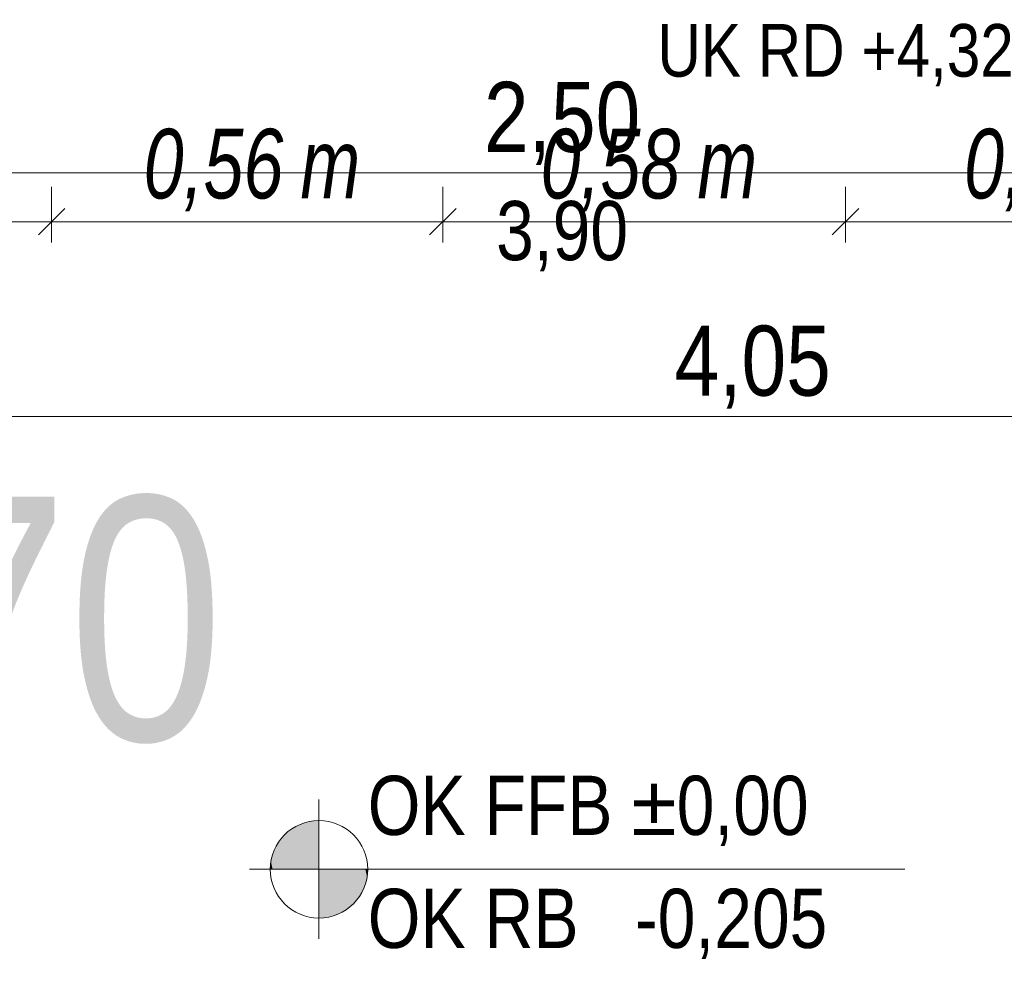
# Model space of a CAD drawing. Extents: x -620 to 300, y 62 to 1162.
# Tile 133 of 256: x -26 to 2, y 802 to 829. Entities that reach past the tile are written whole.
import ezdxf

# ---------------------------------------------------------------- set-up
doc = ezdxf.new("R2010")
doc.units = 0
doc.layers.get('0').update_dxf_attribs({"lineweight": 13})
for name, color, linetype, lineweight, true_color in [('--Bem innen', 9, 'Continuous', 13, 0x808080), ('00_Beschriftung UZ', 3, 'Continuous', 35, 0x00ff00), ('70 -76 Bemaßung- 2 Allgemein', 9, 'Continuous', 5, 0x808080), ('E_Aussparung Bemaßung', 5, 'Continuous', 9, 0x0000ff), ('E_Leerrohr_Detailnummer', 1, 'Continuous', 25, 0xff0000)]:
    doc.layers.add(name, color=color, linetype=linetype, lineweight=lineweight, true_color=true_color)
doc.layers.add('70 -72 Beschriftung- 5 Höhenkoten', color=7, linetype='Continuous', lineweight=15)
doc.styles.get("Standard").update_dxf_attribs({"font": 'ARIALN.TTF'})

# ---------------------------------------------------------------- blocks, each defined once
blk = doc.blocks.new('Referenz-A06G94XT8I')
at = {"layer": '70 -72 Beschriftung- 5 Höhenkoten', "color": 0, "linetype": 'Continuous', "lineweight": -2, "ltscale": 0.13}
for p, q in [((-17.48, 802.453), (-17.48, 806.453)), ((-17.48, 805.853), (-17.48, 804.453)), ((-17.48, 804.453), (-17.48, 805.853)), ((-19.48, 804.453), (-0.652, 804.453)), ((-17.48, 804.453), (-18.88, 804.453)), ((-18.88, 804.453), (-17.48, 804.453)), ((-17.48, 803.053), (-17.48, 804.453)), ((-17.48, 804.453), (-16.08, 804.453)), ((-16.08, 804.453), (-17.48, 804.453)), ((-17.48, 804.453), (-17.48, 803.053))]:
    blk.add_line(p, q, dxfattribs=at)
for major_axis in [(0, 1.4), (1.4, 0), (-1.4, 0), (0, -1.4)]:
    blk.add_ellipse((-17.48, 804.453), major_axis=major_axis, ratio=1, start_param=0, end_param=1.570796, dxfattribs=at)
at = {"layer": '70 -72 Beschriftung- 5 Höhenkoten', "color": 0, "lineweight": -2}
for points in [[(-18.115, 804.453), (-18.302, 805.586), (-18.115, 805.701)], [(-17.912, 804.453), (-18.115, 805.701), (-17.912, 805.785)], [(-18.115, 804.453), (-18.115, 805.701), (-17.912, 804.453)], [(-17.699, 804.453), (-17.912, 805.785), (-17.699, 805.836)], [(-17.912, 804.453), (-17.912, 805.785), (-17.699, 804.453)], [(-17.48, 804.453), (-17.699, 805.836), (-17.48, 805.853)], [(-17.699, 804.453), (-17.699, 805.836), (-17.48, 804.453)], [(-18.47, 804.453), (-18.612, 805.276), (-18.47, 805.443)], [(-18.302, 804.453), (-18.47, 805.443), (-18.302, 805.586)], [(-18.47, 804.453), (-18.47, 805.443), (-18.302, 804.453)], [(-18.302, 804.453), (-18.302, 805.586), (-18.115, 804.453)], [(-18.612, 804.453), (-18.727, 805.089), (-18.612, 805.276)], [(-18.612, 804.453), (-18.612, 805.276), (-18.47, 804.453)], [(-18.811, 804.453), (-18.862, 804.672), (-18.811, 804.886)], [(-18.727, 804.453), (-18.811, 804.886), (-18.727, 805.089)], [(-18.811, 804.453), (-18.811, 804.886), (-18.727, 804.453)], [(-18.727, 804.453), (-18.727, 805.089), (-18.612, 804.453)], [(-18.862, 804.453), (-18.88, 804.453), (-18.862, 804.672)], [(-18.862, 804.453), (-18.862, 804.672), (-18.811, 804.453)], [(-17.48, 803.053), (-17.48, 804.453), (-17.261, 803.071)], [(-17.261, 803.071), (-17.48, 804.453), (-17.261, 804.453)], [(-17.261, 803.071), (-17.261, 804.453), (-17.047, 803.122)], [(-17.047, 803.122), (-17.261, 804.453), (-17.047, 804.453)], [(-17.047, 803.122), (-17.047, 804.453), (-16.844, 803.206)], [(-16.844, 803.206), (-17.047, 804.453), (-16.844, 804.453)], [(-16.844, 803.206), (-16.844, 804.453), (-16.657, 803.321)], [(-16.657, 803.321), (-16.844, 804.453), (-16.657, 804.453)], [(-16.657, 803.321), (-16.657, 804.453), (-16.49, 803.463)], [(-16.49, 803.463), (-16.657, 804.453), (-16.49, 804.453)], [(-16.49, 803.463), (-16.49, 804.453), (-16.347, 803.631)], [(-16.347, 803.631), (-16.49, 804.453), (-16.347, 804.453)], [(-16.347, 803.631), (-16.347, 804.453), (-16.232, 803.818)], [(-16.232, 803.818), (-16.347, 804.453), (-16.232, 804.453)], [(-16.232, 803.818), (-16.232, 804.453), (-16.148, 804.021)], [(-16.148, 804.021), (-16.232, 804.453), (-16.148, 804.453)], [(-16.148, 804.021), (-16.148, 804.453), (-16.097, 804.234)], [(-16.097, 804.234), (-16.148, 804.453), (-16.097, 804.453)], [(-16.097, 804.234), (-16.097, 804.453), (-16.08, 804.453)]]:
    blk.add_solid(points, dxfattribs=at)
at = {"layer": '70 -76 Bemaßung- 2 Allgemein', "color": 0, "linetype": 'Continuous', "lineweight": -2, "ltscale": 0.13}
for p, q in [((13.36, 824.453), (-34.519, 824.453)), ((34.36, 817.453), (-44.519, 817.453))]:
    blk.add_line(p, q, dxfattribs=at)
at = {"layer": '--Bem innen', "color": 0, "linetype": 'Continuous', "lineweight": -2, "ltscale": 0.13, "insert": (-12.39, 823.647), "char_height": 1.7, "attachment_point": 1}
blk.add_mtext('{\\fArial Narrow;3,90}', dxfattribs=at)
at = {"layer": '00_Beschriftung UZ', "color": 0, "linetype": 'ByBlock', "lineweight": -2, "ltscale": 0.13, "insert": (-7.756, 828.729), "char_height": 1.51033, "attachment_point": 1}
blk.add_mtext('{\\fArial Narrow;UK RD +4,32m/4,32m}', dxfattribs=at)
at = {"layer": '70 -72 Beschriftung- 5 Höhenkoten', "color": 0, "linetype": 'Continuous', "lineweight": -2, "ltscale": 0.13, "char_height": 1.7, "attachment_point": 1}
for s, insert in [('{\\fArial Narrow;OK FFB ±0,00}', (-16.08, 807.139)), ('{\\fArial Narrow;OK RB   -0,205}', (-16.08, 803.893))]:
    blk.add_mtext(s, dxfattribs=dict(at, insert=insert))
at = {"layer": '70 -76 Bemaßung- 2 Allgemein', "color": 0, "linetype": 'Continuous', "lineweight": -2, "ltscale": 0.13, "char_height": 2.01377, "attachment_point": 1}
for s, insert in [('{\\fArial Narrow;2,50}', (-12.738, 827.069)), ('{\\fArial Narrow;4,05}', (-7.264, 820.069))]:
    blk.add_mtext(s, dxfattribs=dict(at, insert=insert))
blk = doc.blocks.new('Einzeiliger Text-A06G94ZV8I')
at = {"color": 0, "lineweight": -2, "insert": (-51.864, 815.155), "char_height": 7, "attachment_point": 1}
blk.add_mtext('{\\fArial Narrow;Detail 70}', dxfattribs=at)
blk = doc.blocks.new('Maß-A06G954T8I')
at = {"color": 0, "linetype": 'ByBlock', "lineweight": -2, "ltscale": 0.13}
for p, q in [((-2.349, 822.453), (-2.349, 824.053)), ((10.413, 822.453), (10.413, 824.053)), ((-2.731, 822.672), (-1.967, 823.435)), ((10.031, 822.672), (10.795, 823.435)), ((10.413, 823.053), (-2.349, 823.053))]:
    blk.add_line(p, q, dxfattribs=at)
at = {"color": 0, "linetype": 'ByBlock', "lineweight": -2, "ltscale": 0.13, "char_height": 2, "attachment_point": 1}
for s, insert in [('{\\W0.9;\\fArial Narrow|b0|i1;0,64 }', (1.054, 825.72)), ('{\\W0.9;\\fArial Narrow|b0|i1;m}', (5.559, 825.72))]:
    blk.add_mtext(s, dxfattribs=dict(at, insert=insert))
blk = doc.blocks.new('Maß-A06G954V8I')
at = {"color": 0, "linetype": 'ByBlock', "lineweight": -2, "ltscale": 0.13}
for p, q in [((-13.919, 822.453), (-13.919, 824.053)), ((-2.349, 822.453), (-2.349, 824.053)), ((-14.3, 822.672), (-13.537, 823.435)), ((-2.731, 822.672), (-1.967, 823.435)), ((-2.349, 823.053), (-13.919, 823.053))]:
    blk.add_line(p, q, dxfattribs=at)
at = {"color": 0, "linetype": 'ByBlock', "lineweight": -2, "ltscale": 0.13, "char_height": 2, "attachment_point": 1}
for s, insert in [('{\\W0.9;\\fArial Narrow|b0|i1;0,58 }', (-11.111, 825.72)), ('{\\W0.9;\\fArial Narrow|b0|i1;m}', (-6.607, 825.72))]:
    blk.add_mtext(s, dxfattribs=dict(at, insert=insert))
blk = doc.blocks.new('Maß-A06G954X8I')
at = {"color": 0, "linetype": 'ByBlock', "lineweight": -2, "ltscale": 0.13}
for p, q in [((-25.161, 822.453), (-25.161, 824.053)), ((-13.919, 822.453), (-13.919, 824.053)), ((-25.543, 822.672), (-24.779, 823.435)), ((-14.3, 822.672), (-13.537, 823.435)), ((-13.919, 823.053), (-25.161, 823.053))]:
    blk.add_line(p, q, dxfattribs=at)
at = {"color": 0, "linetype": 'ByBlock', "lineweight": -2, "ltscale": 0.13, "char_height": 2, "attachment_point": 1}
for s, insert in [('{\\W0.9;\\fArial Narrow|b0|i1;0,56 }', (-22.517, 825.72)), ('{\\W0.9;\\fArial Narrow|b0|i1;m}', (-18.013, 825.72))]:
    blk.add_mtext(s, dxfattribs=dict(at, insert=insert))
blk = doc.blocks.new('Maß-A06G954Z8I')
at = {"color": 0, "linetype": 'ByBlock', "lineweight": -2, "ltscale": 0.13}
for p, q in [((-35.579, 822.453), (-35.579, 824.053)), ((-25.161, 822.453), (-25.161, 824.053)), ((-35.96, 822.672), (-35.197, 823.435)), ((-25.543, 822.672), (-24.779, 823.435)), ((-25.161, 823.053), (-35.579, 823.053))]:
    blk.add_line(p, q, dxfattribs=at)
at = {"color": 0, "linetype": 'ByBlock', "lineweight": -2, "ltscale": 0.13, "char_height": 2, "attachment_point": 1}
for s, insert in [('{\\W0.9;\\fArial Narrow|b0|i1;0,52 }', (-33.347, 825.72)), ('{\\W0.9;\\fArial Narrow|b0|i1;m}', (-28.843, 825.72))]:
    blk.add_mtext(s, dxfattribs=dict(at, insert=insert))

msp = doc.modelspace()

# ---------------------------------------------------------------- block references
at = {"color": 8, "lineweight": 13, "ltscale": 0.13, "true_color": 0x808080}
msp.add_blockref('Referenz-A06G94XT8I', (0, 0), dxfattribs=at)
at = {"layer": 'E_Aussparung Bemaßung', "ltscale": 0.13}
for name in ['Maß-A06G954Z8I', 'Maß-A06G954X8I', 'Maß-A06G954V8I', 'Maß-A06G954T8I']:
    msp.add_blockref(name, (0, 0), dxfattribs=at)
at = {"layer": 'E_Leerrohr_Detailnummer', "ltscale": 0.25}
msp.add_blockref('Einzeiliger Text-A06G94ZV8I', (0, 0), dxfattribs=at)

doc.saveas('drawing.dxf')
